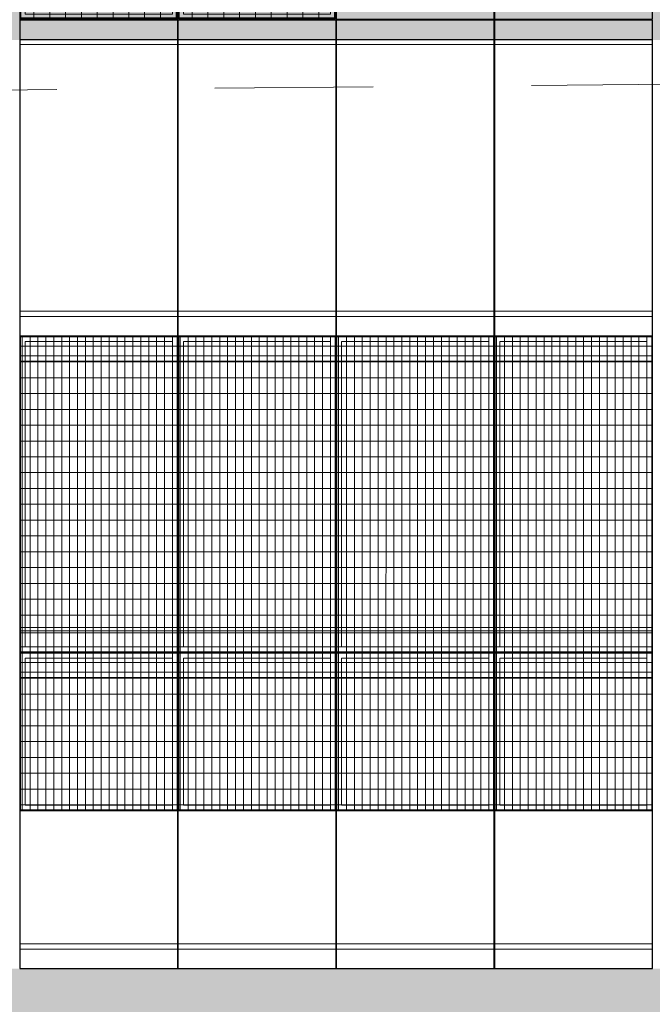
# Model space of a CAD drawing. Header units: metres. Extents: x -373759 to -373409, y 810976 to 811228.
# Tile 52 of 153: x -373620.38 to -373616.38, y 811109.66 to 811115.88. Entities that reach past the tile are written whole.
import ezdxf

# ---------------------------------------------------------------- set-up
doc = ezdxf.new("R2010")
doc.units = ezdxf.units.M
doc.header["$XCLIPFRAME"] = 2
doc.linetypes.add('TRAÇO 1mm', pattern=[2, 1, -1])
doc.layers.add('A-DETL', color=7, linetype='Continuous', lineweight=5, true_color=0x00a600)
for name, color, linetype, lineweight in [('A-FLOR', 7, 'Continuous', 5), ('A-FLOR-PATT', 7, 'Continuous', 5), ('A-GENM', 7, 'Continuous', 5), ('I-WALL', 7, 'Continuous', 5)]:
    doc.layers.add(name, color=color, linetype=linetype, lineweight=lineweight)
picture_1 = doc.add_image_def('image1.jpg', size_in_pixel=(999, 584))
pattern_1 = [(90, (3125.54, -1874.46), (100, -6e-15), []), (0, (3125.54, -1874.46), (0, -50), [])]
pattern_2 = [(270, (3125.54, 1874.46), (100, 6e-15), []), (0, (3125.54, 1874.46), (0, 50), [])]

# ---------------------------------------------------------------- blocks, each defined once
blk = doc.blocks.new('_EST_ PLACA PISO ESTRUTURAL MEIO - _EST_ PLACA PISO ESTRUTURAL MEIO-V15-PISTA INFERIOR PARTE 1')
at = {"layer": 'A-GENM', "color": 253, "true_color": 0xaaaaaa}
for p, q in [((-1000, 500), (-1000, -500)), ((-997.5, 500), (997.5, 500)), ((-875.8, 500), (-997.5, 500)), ((-842.5, 500), (-875.8, 500)), ((842.5, 500), (-842.5, 500)), ((875.8, 500), (842.5, 500)), ((997.5, 500), (875.8, 500)), ((1000, 500), (1000, -500)), ((997.5, 497.5), (-997.5, 497.5)), ((-997.5, 497.5), (997.5, 497.5)), ((-997.5, 497.5), (-997.5, -497.5)), ((-997.5, 497.5), (-997.5, -497.5)), ((-997.5, -497.5), (-997.5, 497.5)), ((-997.5, 497.5), (-997.5, -497.5)), ((-875.8, 497.5), (-875.8, -497.5)), ((-842.5, -497.5), (-842.5, 497.5)), ((842.5, 497.5), (842.5, -497.5)), ((875.8, 497.5), (875.8, -497.5)), ((997.5, -497.5), (997.5, 497.5)), ((997.5, 497.5), (997.5, -497.5)), ((997.5, 497.5), (997.5, -497.5)), ((997.5, 497.5), (997.5, -497.5)), ((997.5, -497.5), (-997.5, -497.5)), ((-997.5, -497.5), (997.5, -497.5)), ((-997.5, -500), (-875.8, -500)), ((997.5, -500), (-997.5, -500)), ((-875.8, -500), (-842.5, -500)), ((-842.5, -500), (842.5, -500)), ((842.5, -500), (875.8, -500)), ((875.8, -500), (997.5, -500))]:
    blk.add_line(p, q, dxfattribs=at)
blk = doc.blocks.new('_EST_ PLACA PISO ESTRUTURAL MEIO - _EST_ PLACA PISO ESTRUTURAL MEIO-V108-PISTA INFERIOR PARTE 1')
at = {"layer": 'A-GENM', "color": 253, "true_color": 0xaaaaaa}
for p, q in [((-1000, -500), (-1000, 500)), ((-997.5, 500), (997.5, 500)), ((-875.8, 500), (-997.5, 500)), ((-842.5, 500), (-875.8, 500)), ((842.5, 500), (-842.5, 500)), ((875.8, 500), (842.5, 500)), ((997.5, 500), (875.8, 500)), ((1000, -500), (1000, 500)), ((997.5, 497.5), (-997.5, 497.5)), ((-997.5, 497.5), (997.5, 497.5)), ((-997.5, 497.5), (-997.5, -497.5)), ((-997.5, 497.5), (-997.5, -497.5)), ((-997.5, -497.5), (-997.5, 497.5)), ((-997.5, 497.5), (-997.5, -497.5)), ((-875.8, 493.2), (-875.8, 465)), ((-875.8, 465), (-875.8, -465)), ((-842.5, 465), (-842.5, 492.7)), ((-842.5, -465), (-842.5, 465)), ((842.5, 495), (842.5, 466.9)), ((842.5, 465), (842.5, -465)), ((875.8, 495), (875.8, 466.4)), ((875.8, 465), (875.8, -465)), ((997.5, -497.5), (997.5, 497.5)), ((997.5, 497.5), (997.5, -497.5)), ((997.5, 497.5), (997.5, -497.5)), ((997.5, 497.5), (997.5, -497.5)), ((997.5, -497.5), (-997.5, -497.5)), ((-997.5, -497.5), (997.5, -497.5)), ((-875.8, -465), (-875.8, -493.2)), ((-842.5, -492.7), (-842.5, -465)), ((842.5, -466.9), (842.5, -495)), ((875.8, -466.4), (875.8, -495)), ((-997.5, -500), (-875.8, -500)), ((997.5, -500), (-997.5, -500)), ((-875.8, -500), (-842.5, -500)), ((-842.5, -500), (842.5, -500)), ((842.5, -500), (875.8, -500)), ((875.8, -500), (997.5, -500))]:
    blk.add_line(p, q, dxfattribs=at)
blk = doc.blocks.new('_EST_ PLACA PISO ESTRUTURAL MEIO - _EST_ PLACA PISO ESTRUTURAL MEIO-V109-PISTA INFERIOR PARTE 1')
at = {"layer": 'A-GENM', "color": 253, "true_color": 0xaaaaaa}
for p, q in [((-1000, 500), (-1000, -500)), ((-997.5, 500), (0, 500)), ((-875.8, 500), (-997.5, 500)), ((-842.5, 500), (-875.8, 500)), ((0, 500), (-842.5, 500)), ((0, 500), (997.5, 500)), ((842.5, 500), (0, 500)), ((875.8, 500), (842.5, 500)), ((997.5, 500), (875.8, 500)), ((1000, 500), (1000, -500)), ((-2.5, 497.5), (-997.5, 497.5)), ((-997.5, 497.5), (-2.5, 497.5)), ((-997.5, 497.5), (-997.5, -497.5)), ((-997.5, 497.5), (-997.5, -497.5)), ((-997.5, -497.5), (-997.5, 497.5)), ((-997.5, 497.5), (-997.5, -497.5)), ((-875.8, 495), (-875.8, 467.8)), ((-875.8, 465), (-875.8, -465)), ((-842.5, 465), (-842.5, 495)), ((-842.5, -465), (-842.5, 465)), ((997.5, 497.5), (0, 497.5)), ((0, 497.5), (997.5, 497.5)), ((842.5, 497.5), (842.5, -497.5)), ((875.8, 497.5), (875.8, -497.5)), ((997.5, -497.5), (997.5, 497.5)), ((997.5, 497.5), (997.5, -497.5)), ((997.5, 497.5), (997.5, -497.5)), ((997.5, 497.5), (997.5, -497.5)), ((-2.5, -497.5), (-997.5, -497.5)), ((-997.5, -497.5), (-2.5, -497.5)), ((-875.8, -467.8), (-875.8, -495)), ((-842.5, -495), (-842.5, -465)), ((997.5, -497.5), (0, -497.5)), ((0, -497.5), (997.5, -497.5)), ((-997.5, -500), (-875.8, -500)), ((0, -500), (-997.5, -500)), ((-875.8, -500), (-842.5, -500)), ((-842.5, -500), (0, -500)), ((0, -500), (842.5, -500)), ((997.5, -500), (0, -500)), ((842.5, -500), (875.8, -500)), ((875.8, -500), (997.5, -500))]:
    blk.add_line(p, q, dxfattribs=at)
blk = doc.blocks.new('_EST_ PLACA PISO ESTRUTURAL MEIO - _EST_ PLACA PISO ESTRUTURAL MEIO-V110-PISTA INFERIOR PARTE 1')
at = {"layer": 'A-GENM', "color": 253, "true_color": 0xaaaaaa}
for p, q in [((-1000, -500), (-1000, 500)), ((-997.5, 500), (997.5, 500)), ((-875.8, 500), (-997.5, 500)), ((-842.5, 500), (-875.8, 500)), ((842.5, 500), (-842.5, 500)), ((875.8, 500), (842.5, 500)), ((997.5, 500), (875.8, 500)), ((1000, -500), (1000, 500)), ((997.5, 497.5), (-997.5, 497.5)), ((-997.5, 497.5), (997.5, 497.5)), ((-997.5, 497.5), (-997.5, -497.5)), ((-997.5, 497.5), (-997.5, -497.5)), ((-997.5, -497.5), (-997.5, 497.5)), ((-997.5, 497.5), (-997.5, -497.5)), ((-875.8, 493.2), (-875.8, 465)), ((-875.8, 465), (-875.8, -465)), ((-842.5, 465), (-842.5, 492.7)), ((-842.5, -465), (-842.5, 465)), ((842.5, 495), (842.5, 466.9)), ((842.5, 465), (842.5, -465)), ((875.8, 495), (875.8, 466.4)), ((875.8, 465), (875.8, -465)), ((997.5, -497.5), (997.5, 497.5)), ((997.5, 497.5), (997.5, -497.5)), ((997.5, 497.5), (997.5, -497.5)), ((997.5, 497.5), (997.5, -497.5)), ((997.5, -497.5), (-997.5, -497.5)), ((-997.5, -497.5), (997.5, -497.5)), ((-875.8, -465), (-875.8, -493.2)), ((-842.5, -492.7), (-842.5, -465)), ((842.5, -466.9), (842.5, -495)), ((875.8, -466.4), (875.8, -495)), ((-997.5, -500), (-875.8, -500)), ((997.5, -500), (-997.5, -500)), ((-875.8, -500), (-842.5, -500)), ((-842.5, -500), (842.5, -500)), ((842.5, -500), (875.8, -500)), ((875.8, -500), (997.5, -500))]:
    blk.add_line(p, q, dxfattribs=at)
blk = doc.blocks.new('_EST_ PLACA PISO ESTRUTURAL MEIO - _EST_ PLACA PISO ESTRUTURAL MEIO-V111-PISTA INFERIOR PARTE 1')
at = {"layer": 'A-GENM', "color": 253, "true_color": 0xaaaaaa}
for p, q in [((-1000, 500), (-1000, -500)), ((-997.5, 500), (0, 500)), ((-875.8, 500), (-997.5, 500)), ((-842.5, 500), (-875.8, 500)), ((0, 500), (-842.5, 500)), ((0, 500), (997.5, 500)), ((842.5, 500), (0, 500)), ((875.8, 500), (842.5, 500)), ((997.5, 500), (875.8, 500)), ((1000, 500), (1000, -500)), ((-2.5, 497.5), (-997.5, 497.5)), ((-997.5, 497.5), (-2.5, 497.5)), ((-997.5, 497.5), (-997.5, -497.5)), ((-997.5, 497.5), (-997.5, -497.5)), ((-997.5, -497.5), (-997.5, 497.5)), ((-997.5, 497.5), (-997.5, -497.5)), ((-875.8, 495), (-875.8, 467.8)), ((-875.8, 465), (-875.8, -465)), ((-842.5, 465), (-842.5, 495)), ((-842.5, -465), (-842.5, 465)), ((997.5, 497.5), (0, 497.5)), ((0, 497.5), (997.5, 497.5)), ((842.5, 497.5), (842.5, -497.5)), ((875.8, 497.5), (875.8, -497.5)), ((997.5, -497.5), (997.5, 497.5)), ((997.5, 497.5), (997.5, -497.5)), ((997.5, 497.5), (997.5, -497.5)), ((997.5, 497.5), (997.5, -497.5)), ((-2.5, -497.5), (-997.5, -497.5)), ((-997.5, -497.5), (-2.5, -497.5)), ((-875.8, -467.8), (-875.8, -495)), ((-842.5, -495), (-842.5, -465)), ((997.5, -497.5), (0, -497.5)), ((0, -497.5), (997.5, -497.5)), ((-997.5, -500), (-875.8, -500)), ((0, -500), (-997.5, -500)), ((-875.8, -500), (-842.5, -500)), ((-842.5, -500), (0, -500)), ((0, -500), (842.5, -500)), ((997.5, -500), (0, -500)), ((842.5, -500), (875.8, -500)), ((875.8, -500), (997.5, -500))]:
    blk.add_line(p, q, dxfattribs=at)
blk = doc.blocks.new('_EST_ PLACA PISO ESTRUTURAL MEIO - _EST_ PLACA PISO ESTRUTURAL MEIO-V112-PISTA INFERIOR PARTE 1')
at = {"layer": 'A-GENM', "color": 253, "true_color": 0xaaaaaa}
for p, q in [((-1000, -500), (-1000, 500)), ((-997.5, 500), (997.5, 500)), ((-875.8, 500), (-997.5, 500)), ((-842.5, 500), (-875.8, 500)), ((842.5, 500), (-842.5, 500)), ((875.8, 500), (842.5, 500)), ((997.5, 500), (875.8, 500)), ((1000, -500), (1000, 500)), ((997.5, 497.5), (-997.5, 497.5)), ((-997.5, 497.5), (997.5, 497.5)), ((-997.5, 497.5), (-997.5, -497.5)), ((-997.5, 497.5), (-997.5, -497.5)), ((-997.5, -497.5), (-997.5, 497.5)), ((-997.5, 497.5), (-997.5, -497.5)), ((-875.8, 493.2), (-875.8, 465)), ((-875.8, 465), (-875.8, -465)), ((-842.5, 465), (-842.5, 492.7)), ((-842.5, -465), (-842.5, 465)), ((842.5, 495), (842.5, 466.9)), ((842.5, 465), (842.5, -465)), ((875.8, 495), (875.8, 466.4)), ((875.8, 465), (875.8, -465)), ((997.5, -497.5), (997.5, 497.5)), ((997.5, 497.5), (997.5, -497.5)), ((997.5, 497.5), (997.5, -497.5)), ((997.5, 497.5), (997.5, -497.5)), ((997.5, -497.5), (-997.5, -497.5)), ((-997.5, -497.5), (997.5, -497.5)), ((-875.8, -465), (-875.8, -493.2)), ((-842.5, -492.7), (-842.5, -465)), ((842.5, -466.9), (842.5, -495)), ((875.8, -466.4), (875.8, -495)), ((-997.5, -500), (-875.8, -500)), ((997.5, -500), (-997.5, -500)), ((-875.8, -500), (-842.5, -500)), ((-842.5, -500), (842.5, -500)), ((842.5, -500), (875.8, -500)), ((875.8, -500), (997.5, -500))]:
    blk.add_line(p, q, dxfattribs=at)
blk = doc.blocks.new('_EST_ PLACA PISO ESTRUTURAL MEIO - _EST_ PLACA PISO ESTRUTURAL MEIO-V113-PISTA INFERIOR PARTE 1')
at = {"layer": 'A-GENM', "color": 253, "true_color": 0xaaaaaa}
for p, q in [((-1000, 500), (-1000, -500)), ((-997.5, 500), (0, 500)), ((-875.8, 500), (-997.5, 500)), ((-842.5, 500), (-875.8, 500)), ((0, 500), (-842.5, 500)), ((0, 500), (997.5, 500)), ((842.5, 500), (0, 500)), ((875.8, 500), (842.5, 500)), ((997.5, 500), (875.8, 500)), ((1000, 500), (1000, -500)), ((-2.5, 497.5), (-997.5, 497.5)), ((-997.5, 497.5), (-2.5, 497.5)), ((-997.5, 497.5), (-997.5, -497.5)), ((-997.5, 497.5), (-997.5, -497.5)), ((-997.5, -497.5), (-997.5, 497.5)), ((-997.5, 497.5), (-997.5, -497.5)), ((-875.8, 495), (-875.8, 467.8)), ((-875.8, 465), (-875.8, -465)), ((-842.5, 465), (-842.5, 495)), ((-842.5, -465), (-842.5, 465)), ((997.5, 497.5), (0, 497.5)), ((0, 497.5), (997.5, 497.5)), ((842.5, 497.5), (842.5, -497.5)), ((875.8, 497.5), (875.8, -497.5)), ((997.5, -497.5), (997.5, 497.5)), ((997.5, 497.5), (997.5, -497.5)), ((997.5, 497.5), (997.5, -497.5)), ((997.5, 497.5), (997.5, -497.5)), ((-2.5, -497.5), (-997.5, -497.5)), ((-997.5, -497.5), (-2.5, -497.5)), ((-875.8, -467.8), (-875.8, -495)), ((-842.5, -495), (-842.5, -465)), ((997.5, -497.5), (0, -497.5)), ((0, -497.5), (997.5, -497.5)), ((-997.5, -500), (-875.8, -500)), ((0, -500), (-997.5, -500)), ((-875.8, -500), (-842.5, -500)), ((-842.5, -500), (0, -500)), ((0, -500), (842.5, -500)), ((997.5, -500), (0, -500)), ((842.5, -500), (875.8, -500)), ((875.8, -500), (997.5, -500))]:
    blk.add_line(p, q, dxfattribs=at)
blk = doc.blocks.new('_EST_ PLACA PISO ESTRUTURAL MEIO - _EST_ PLACA PISO ESTRUTURAL MEIO-V114-PISTA INFERIOR PARTE 1')
at = {"layer": 'A-GENM', "color": 253, "true_color": 0xaaaaaa}
for p, q in [((-1000, -500), (-1000, 500)), ((-997.5, 500), (997.5, 500)), ((-875.8, 500), (-997.5, 500)), ((-842.5, 500), (-875.8, 500)), ((842.5, 500), (-842.5, 500)), ((875.8, 500), (842.5, 500)), ((997.5, 500), (875.8, 500)), ((1000, -500), (1000, 500)), ((997.5, 497.5), (-997.5, 497.5)), ((-997.5, 497.5), (997.5, 497.5)), ((-997.5, 497.5), (-997.5, -497.5)), ((-997.5, 497.5), (-997.5, -497.5)), ((-997.5, -497.5), (-997.5, 497.5)), ((-997.5, 497.5), (-997.5, -497.5)), ((-875.8, 493.2), (-875.8, 465)), ((-875.8, 465), (-875.8, -465)), ((-842.5, 465), (-842.5, 492.7)), ((-842.5, -465), (-842.5, 465)), ((842.5, 495), (842.5, 466.9)), ((842.5, 465), (842.5, -465)), ((875.8, 495), (875.8, 466.4)), ((875.8, 465), (875.8, -465)), ((997.5, -497.5), (997.5, 497.5)), ((997.5, 497.5), (997.5, -497.5)), ((997.5, 497.5), (997.5, -497.5)), ((997.5, 497.5), (997.5, -497.5)), ((997.5, -497.5), (-997.5, -497.5)), ((-997.5, -497.5), (997.5, -497.5)), ((-875.8, -465), (-875.8, -493.2)), ((-842.5, -492.7), (-842.5, -465)), ((842.5, -466.9), (842.5, -495)), ((875.8, -466.4), (875.8, -495)), ((-997.5, -500), (-875.8, -500)), ((997.5, -500), (-997.5, -500)), ((-875.8, -500), (-842.5, -500)), ((-842.5, -500), (842.5, -500)), ((842.5, -500), (875.8, -500)), ((875.8, -500), (997.5, -500))]:
    blk.add_line(p, q, dxfattribs=at)
blk = doc.blocks.new('_EST_ PLACA PISO ESTRUTURAL MEIO - _EST_ PLACA PISO ESTRUTURAL MEIO-V115-PISTA INFERIOR PARTE 1')
at = {"layer": 'A-GENM', "color": 253, "true_color": 0xaaaaaa}
for p, q in [((-1000, 500), (-1000, -500)), ((-997.5, 500), (0, 500)), ((-875.8, 500), (-997.5, 500)), ((-842.5, 500), (-875.8, 500)), ((0, 500), (-842.5, 500)), ((0, 500), (997.5, 500)), ((842.5, 500), (0, 500)), ((875.8, 500), (842.5, 500)), ((997.5, 500), (875.8, 500)), ((1000, 500), (1000, -500)), ((-2.5, 497.5), (-997.5, 497.5)), ((-997.5, 497.5), (-2.5, 497.5)), ((-997.5, 497.5), (-997.5, -497.5)), ((-997.5, 497.5), (-997.5, -497.5)), ((-997.5, -497.5), (-997.5, 497.5)), ((-997.5, 497.5), (-997.5, -497.5)), ((-875.8, 495), (-875.8, 467.8)), ((-875.8, 465), (-875.8, -465)), ((-842.5, 465), (-842.5, 495)), ((-842.5, -465), (-842.5, 465)), ((997.5, 497.5), (0, 497.5)), ((0, 497.5), (997.5, 497.5)), ((842.5, 497.5), (842.5, -497.5)), ((875.8, 497.5), (875.8, -497.5)), ((997.5, -497.5), (997.5, 497.5)), ((997.5, 497.5), (997.5, -497.5)), ((997.5, 497.5), (997.5, -497.5)), ((997.5, 497.5), (997.5, -497.5)), ((-2.5, -497.5), (-997.5, -497.5)), ((-997.5, -497.5), (-2.5, -497.5)), ((-875.8, -467.8), (-875.8, -495)), ((-842.5, -495), (-842.5, -465)), ((997.5, -497.5), (0, -497.5)), ((0, -497.5), (997.5, -497.5)), ((-997.5, -500), (-875.8, -500)), ((0, -500), (-997.5, -500)), ((-875.8, -500), (-842.5, -500)), ((-842.5, -500), (0, -500)), ((0, -500), (842.5, -500)), ((997.5, -500), (0, -500)), ((842.5, -500), (875.8, -500)), ((875.8, -500), (997.5, -500))]:
    blk.add_line(p, q, dxfattribs=at)
blk = doc.blocks.new('_EME_ GRADEX PISO 2X1  - _EME_ GRADEX PISO 2X1 -V179-PISTA INFERIOR PARTE 1')
at = {"layer": 'A-GENM', "true_color": 0xaaaaaa}
h = blk.add_hatch(dxfattribs=at)
h.set_pattern_fill('FP_2', color=253, style=0, pattern_type=2)
h.set_pattern_definition([(0, (0, 0), (0, -100), []), (270, (0, 0), (-50, -3e-15), [])])
h.paths.add_polyline_path([(5, 8), (1992, 8), (1992, 992), (5, 992), (5, 114.2)], flags=0)
at = {"layer": 'A-GENM', "color": 253, "true_color": 0xaaaaaa}
for p, q in [((2000, 1000), (0, 1000)), ((0, 1000), (0, 0)), ((0, 0), (0, 1000)), ((0, 1000), (2000, 1000)), ((2000, 0), (2000, 1000)), ((2000, 1000), (2000, 0)), ((5, 5), (5, 995)), ((5, 995), (1995, 995)), ((5, 995), (1995, 995)), ((5, 992), (5, 995)), ((5, 8), (5, 992)), ((1992, 992), (5, 992)), ((5, 992), (5, 8)), ((5, 8), (5, 992)), ((5, 992), (1992, 992)), ((35, 965), (35, 35)), ((1965, 965), (35, 965)), ((35, 965), (1965, 965)), ((35, 35), (35, 965)), ((1965, 35), (1965, 965)), ((1965, 965), (1965, 35)), ((1992, 8), (1992, 992)), ((1992, 992), (1992, 8)), ((1995, 995), (1995, 5)), ((1995, 995), (1995, 5)), ((0, 0), (2000, 0)), ((1997.5, 0), (2.5, 0)), ((5, 5), (5, 8)), ((5, 8), (1992, 8)), ((1992, 8), (5, 8)), ((1995, 5), (5, 5)), ((1995, 5), (5, 5)), ((35, 35), (1965, 35)), ((1965, 35), (35, 35))]:
    blk.add_line(p, q, dxfattribs=at)
blk = doc.blocks.new('_EME_ GRADEX PISO 2X1  - _EME_ GRADEX PISO 2X1 -V177-PISTA INFERIOR PARTE 1')
at = {"layer": 'A-GENM', "true_color": 0xaaaaaa}
h = blk.add_hatch(dxfattribs=at)
h.set_pattern_fill('FP_3', color=253, style=0, pattern_type=2)
h.set_pattern_definition([(0, (0, 0), (0, 100), []), (90, (0, 0), (-50, 3e-15), [])])
h.paths.add_polyline_path([(5, -992), (1992, -992), (1992, -8), (5, -8), (5, -268.3)], flags=0)
at = {"layer": 'A-GENM', "color": 253, "true_color": 0xaaaaaa}
for p, q in [((2000, 0), (0, 0)), ((0, 0), (0, -1000)), ((0, -1000), (0, 0)), ((0, 0), (2000, 0)), ((2000, -1000), (2000, 0)), ((5, -5), (1995, -5)), ((5, -995), (5, -5)), ((5, -5), (1995, -5)), ((5, -8), (5, -5)), ((5, -992), (5, -8)), ((1992, -8), (5, -8)), ((5, -8), (5, -992)), ((5, -992), (5, -8)), ((5, -8), (1992, -8)), ((1965, -35), (35, -35)), ((35, -35), (35, -965)), ((35, -965), (35, -35)), ((35, -35), (1965, -35)), ((1965, -965), (1965, -35)), ((1965, -35), (1965, -965)), ((1992, -992), (1992, -8)), ((1992, -8), (1992, -992)), ((1995, -5), (1995, -995)), ((1995, -5), (1995, -995)), ((2000, 0), (2000, -1000)), ((5, -995), (5, -992)), ((5, -992), (1992, -992)), ((1992, -992), (5, -992)), ((1995, -995), (5, -995)), ((1995, -995), (5, -995)), ((35, -965), (1965, -965)), ((1965, -965), (35, -965)), ((0, -1000), (2000, -1000)), ((2000, -1000), (0, -1000))]:
    blk.add_line(p, q, dxfattribs=at)
blk = doc.blocks.new('_EST_ PLACA PISO ESTRUTURAL MEIO - _EST_ PLACA PISO ESTRUTURAL MEIO-3937319-PISTA INFERIOR PARTE 1')
at = {"layer": 'A-GENM', "color": 253, "true_color": 0xaaaaaa}
for p, q in [((-1000, -500), (-1000, 500)), ((-997.5, 500), (997.5, 500)), ((-875.8, 500), (-997.5, 500)), ((-842.5, 500), (-875.8, 500)), ((842.5, 500), (-842.5, 500)), ((875.8, 500), (842.5, 500)), ((997.5, 500), (875.8, 500)), ((1000, -500), (1000, 500)), ((997.5, 497.5), (-997.5, 497.5)), ((-997.5, 497.5), (997.5, 497.5)), ((-997.5, 497.5), (-997.5, -497.5)), ((-997.5, 497.5), (-997.5, -497.5)), ((-997.5, -497.5), (-997.5, 497.5)), ((-997.5, 497.5), (-997.5, -497.5)), ((-875.8, 497.5), (-875.8, -497.5)), ((-842.5, -497.5), (-842.5, 497.5)), ((842.5, 497.5), (842.5, -497.5)), ((875.8, 497.5), (875.8, -497.5)), ((997.5, -497.5), (997.5, 497.5)), ((997.5, 497.5), (997.5, -497.5)), ((997.5, 497.5), (997.5, -497.5)), ((997.5, 497.5), (997.5, -497.5)), ((997.5, -497.5), (-997.5, -497.5)), ((-997.5, -497.5), (997.5, -497.5)), ((-997.5, -500), (-875.8, -500)), ((997.5, -500), (-997.5, -500)), ((-875.8, -500), (-842.5, -500)), ((-842.5, -500), (842.5, -500)), ((842.5, -500), (875.8, -500)), ((875.8, -500), (997.5, -500))]:
    blk.add_line(p, q, dxfattribs=at)
blk = doc.blocks.new('_EME_ GRADEX PISO 3X1  - _EME_ GRADEX PISO 3X1 -V359-PISTA INFERIOR PARTE 1')
at = {"layer": 'A-GENM', "true_color": 0xaaaaaa}
h = blk.add_hatch(dxfattribs=at)
h.set_pattern_fill('FP_4', color=253, style=0, pattern_type=2)
h.set_pattern_definition(pattern_1)
h.paths.add_polyline_path([(3000, 1000), (0, 1000), (0, 0), (3000, 0), (3000, 807.5)], flags=0)
at = {"layer": 'A-GENM', "color": 253, "true_color": 0xaaaaaa}
for p, q in [((0, 0), (0, 1000)), ((0, 1000), (2000, 1000)), ((2000, 1000), (0, 1000)), ((0, 1000), (0, 0)), ((0, 0), (0, 1000)), ((0, 1000), (2000, 1000)), ((3000, 1000), (0, 1000)), ((0, 1000), (0, 0)), ((2000, 1000), (2000, 0)), ((2000, 0), (2000, 1000)), ((2000, 0), (2000, 1000)), ((2000, 1000), (3000, 1000)), ((3000, 1000), (2000, 1000)), ((2000, 1000), (2000, 0)), ((2000, 1000), (3000, 1000)), ((3000, 1000), (3000, 0)), ((3000, 0), (3000, 1000)), ((3000, 1000), (3000, 0)), ((3000, 0), (3000, 1000)), ((5, 5), (5, 995)), ((5, 995), (1995, 995)), ((5, 995), (1995, 995)), ((5, 5), (5, 995)), ((1965, 965), (35, 965)), ((35, 965), (35, 35)), ((35, 35), (35, 965)), ((35, 965), (1965, 965)), ((1965, 35), (1965, 965)), ((1965, 965), (1965, 35)), ((1995, 995), (1995, 5)), ((1995, 995), (1995, 5)), ((2005, 5), (2005, 995)), ((2005, 995), (2995, 995)), ((2005, 995), (2995, 995)), ((2005, 5), (2005, 995)), ((2035, 965), (2035, 35)), ((2965, 965), (2035, 965)), ((2035, 965), (2965, 965)), ((2035, 35), (2035, 965)), ((2965, 35), (2965, 965)), ((2965, 965), (2965, 35)), ((2995, 995), (2995, 5)), ((2995, 995), (2995, 5)), ((2000, 0), (0, 0)), ((0, 0), (2000, 0)), ((3000, 0), (0, 0)), ((0, 0), (3000, 0)), ((1995, 5), (5, 5)), ((1995, 5), (5, 5)), ((35, 35), (1965, 35)), ((1965, 35), (35, 35)), ((3000, 0), (2000, 0)), ((2000, 0), (3000, 0)), ((2995, 5), (2005, 5)), ((2995, 5), (2005, 5)), ((2035, 35), (2965, 35)), ((2965, 35), (2035, 35))]:
    blk.add_line(p, q, dxfattribs=at)
blk = doc.blocks.new('_EME_ GRADEX PISO 3X1  - _EME_ GRADEX PISO 3X1 -V185-PISTA INFERIOR PARTE 1')
at = {"layer": 'A-GENM', "true_color": 0xaaaaaa}
h = blk.add_hatch(dxfattribs=at)
h.set_pattern_fill('FP_4', color=253, style=0, pattern_type=2)
h.set_pattern_definition(pattern_1)
h.paths.add_polyline_path([(0, 0), (3000, 0), (3000, 1000), (0, 1000), (0, 557.8)], flags=0)
at = {"layer": 'A-GENM', "color": 253, "true_color": 0xaaaaaa}
for p, q in [((0, 0), (0, 1000)), ((0, 1000), (2000, 1000)), ((2000, 1000), (0, 1000)), ((0, 1000), (0, 0)), ((0, 0), (0, 1000)), ((0, 1000), (3000, 1000)), ((3000, 1000), (0, 1000)), ((0, 1000), (0, 0)), ((2000, 1000), (2000, 0)), ((2000, 0), (2000, 1000)), ((2000, 0), (2000, 1000)), ((2000, 1000), (3000, 1000)), ((3000, 1000), (2000, 1000)), ((2000, 1000), (2000, 0)), ((3000, 1000), (3000, 0)), ((3000, 0), (3000, 1000)), ((3000, 1000), (3000, 0)), ((3000, 0), (3000, 1000)), ((5, 5), (5, 995)), ((5, 995), (1995, 995)), ((5, 995), (1995, 995)), ((5, 5), (5, 995)), ((1965, 965), (35, 965)), ((35, 965), (35, 35)), ((35, 35), (35, 965)), ((35, 965), (1965, 965)), ((1965, 35), (1965, 965)), ((1965, 965), (1965, 35)), ((1995, 995), (1995, 5)), ((1995, 995), (1995, 5)), ((2005, 5), (2005, 995)), ((2005, 995), (2995, 995)), ((2005, 995), (2995, 995)), ((2005, 5), (2005, 995)), ((2035, 965), (2035, 35)), ((2965, 965), (2035, 965)), ((2035, 965), (2965, 965)), ((2035, 35), (2035, 965)), ((2965, 35), (2965, 965)), ((2965, 965), (2965, 35)), ((2995, 995), (2995, 5)), ((2995, 995), (2995, 5)), ((2000, 0), (0, 0)), ((0, 0), (2000, 0)), ((3000, 0), (0, 0)), ((0, 0), (3000, 0)), ((1995, 5), (5, 5)), ((1995, 5), (5, 5)), ((35, 35), (1965, 35)), ((1965, 35), (35, 35)), ((3000, 0), (2000, 0)), ((2000, 0), (3000, 0)), ((2995, 5), (2005, 5)), ((2995, 5), (2005, 5)), ((2035, 35), (2965, 35)), ((2965, 35), (2035, 35))]:
    blk.add_line(p, q, dxfattribs=at)
blk = doc.blocks.new('_EME_ GRADEX PISO 3X1  - _EME_ GRADEX PISO 3X1 -V362-PISTA INFERIOR PARTE 1')
at = {"layer": 'A-GENM', "true_color": 0xaaaaaa}
h = blk.add_hatch(dxfattribs=at)
h.set_pattern_fill('FP_1', color=253, style=0, pattern_type=2)
h.set_pattern_definition(pattern_2)
h.paths.add_polyline_path([(3000, 0), (0, 0), (0, -1000), (3000, -1000)], flags=0)
at = {"layer": 'A-GENM', "color": 253, "true_color": 0xaaaaaa}
for p, q in [((0, -1000), (0, 0)), ((0, 0), (2000, 0)), ((2000, 0), (0, 0)), ((0, 0), (0, -1000)), ((0, -1000), (0, 0)), ((0, 0), (3000, 0)), ((3000, 0), (0, 0)), ((0, 0), (0, -1000)), ((2000, 0), (2000, -1000)), ((2000, -1000), (2000, 0)), ((3000, 0), (3000, -1000)), ((3000, -1000), (3000, 0)), ((5, -5), (1995, -5)), ((5, -995), (5, -5)), ((5, -5), (1995, -5)), ((5, -995), (5, -5)), ((1965, -35), (35, -35)), ((35, -35), (35, -965)), ((35, -965), (35, -35)), ((35, -35), (1965, -35)), ((1965, -965), (1965, -35)), ((1965, -35), (1965, -965)), ((1995, -5), (1995, -995)), ((1995, -5), (1995, -995)), ((2000, -1000), (2000, 0)), ((2000, 0), (3000, 0)), ((3000, 0), (2000, 0)), ((2000, 0), (2000, -1000)), ((2005, -5), (2995, -5)), ((2005, -995), (2005, -5)), ((2005, -5), (2995, -5)), ((2005, -995), (2005, -5)), ((2965, -35), (2035, -35)), ((2035, -35), (2035, -965)), ((2035, -965), (2035, -35)), ((2035, -35), (2965, -35)), ((2965, -965), (2965, -35)), ((2965, -35), (2965, -965)), ((2995, -5), (2995, -995)), ((2995, -5), (2995, -995)), ((3000, 0), (3000, -1000)), ((3000, -1000), (3000, 0)), ((1995, -995), (5, -995)), ((1995, -995), (5, -995)), ((35, -965), (1965, -965)), ((1965, -965), (35, -965)), ((2995, -995), (2005, -995)), ((2995, -995), (2005, -995)), ((2035, -965), (2965, -965)), ((2965, -965), (2035, -965)), ((2000, -1000), (0, -1000)), ((0, -1000), (2000, -1000)), ((2000, -1000), (0, -1000)), ((0, -1000), (3000, -1000)), ((3000, -1000), (2000, -1000)), ((2000, -1000), (3000, -1000)), ((3000, -1000), (2000, -1000))]:
    blk.add_line(p, q, dxfattribs=at)
blk = doc.blocks.new('_EME_ GRADEX PISO 3X1  - _EME_ GRADEX PISO 3X1 -3587918-PISTA INFERIOR PARTE 1')
at = {"layer": 'A-GENM', "true_color": 0xaaaaaa}
h = blk.add_hatch(dxfattribs=at)
h.set_pattern_fill('FP_1', color=253, style=0, pattern_type=2)
h.set_pattern_definition(pattern_2)
h.paths.add_polyline_path([(0, -1000), (3000, -1000), (3000, 0), (0, 0), (0, -502.1)], flags=0)
at = {"layer": 'A-GENM', "color": 253, "true_color": 0xaaaaaa}
for p, q in [((0, -1000), (0, 0)), ((0, 0), (2000, 0)), ((2000, 0), (0, 0)), ((0, 0), (0, -1000)), ((0, -1000), (0, 0)), ((0, 0), (3000, 0)), ((3000, 0), (0, 0)), ((0, 0), (0, -1000)), ((2000, 0), (2000, -1000)), ((2000, -1000), (2000, 0)), ((3000, 0), (3000, -1000)), ((3000, -1000), (3000, 0)), ((5, -5), (1995, -5)), ((5, -995), (5, -5)), ((5, -5), (1995, -5)), ((5, -995), (5, -5)), ((1965, -35), (35, -35)), ((35, -35), (35, -965)), ((35, -965), (35, -35)), ((35, -35), (1965, -35)), ((1965, -965), (1965, -35)), ((1965, -35), (1965, -965)), ((1995, -5), (1995, -995)), ((1995, -5), (1995, -995)), ((2000, -1000), (2000, 0)), ((2000, 0), (3000, 0)), ((3000, 0), (2000, 0)), ((2000, 0), (2000, -1000)), ((2005, -5), (2995, -5)), ((2005, -995), (2005, -5)), ((2005, -5), (2995, -5)), ((2005, -995), (2005, -5)), ((2965, -35), (2035, -35)), ((2035, -35), (2035, -965)), ((2035, -965), (2035, -35)), ((2035, -35), (2965, -35)), ((2965, -965), (2965, -35)), ((2965, -35), (2965, -965)), ((2995, -5), (2995, -995)), ((2995, -5), (2995, -995)), ((3000, 0), (3000, -1000)), ((3000, -1000), (3000, 0)), ((1995, -995), (5, -995)), ((1995, -995), (5, -995)), ((35, -965), (1965, -965)), ((1965, -965), (35, -965)), ((2995, -995), (2005, -995)), ((2995, -995), (2005, -995)), ((2035, -965), (2965, -965)), ((2965, -965), (2035, -965)), ((2000, -1000), (0, -1000)), ((0, -1000), (2000, -1000)), ((3000, -1000), (0, -1000)), ((0, -1000), (3000, -1000)), ((3000, -1000), (2000, -1000)), ((2000, -1000), (3000, -1000))]:
    blk.add_line(p, q, dxfattribs=at)

msp = doc.modelspace()

# ---------------------------------------------------------------- hatches: boundary and pattern name
at = {"layer": 'A-FLOR-PATT', "true_color": 0xff9191}
msp.add_hatch(color=21, dxfattribs=at).paths.add_polyline_path([(-373473.0921, 811079.2022), (-373472.52, 811081.1186), (-373565.7693, 811108.9896), (-373566.2673, 811109.1319), (-373566.7686, 811109.2621), (-373567.2729, 811109.3802), (-373567.7799, 811109.486), (-373568.2893, 811109.5795), (-373568.8008, 811109.6606), (-373569.3142, 811109.7294), (-373569.829, 811109.7857), (-373570.3451, 811109.8295), (-373570.8621, 811109.8608), (-373571.3797, 811109.8796), (-373571.8975, 811109.8859), (-373707.604, 811109.8866), (-373707.9405, 811109.8929), (-373708.277, 811109.9118), (-373708.6127, 811109.9434), (-373708.9471, 811109.9875), (-373709.2795, 811110.0441), (-373709.6096, 811110.1131), (-373709.9825, 811110.2076), (-373710.2675, 811110.2902), (-373710.5812, 811110.3936), (-373710.8973, 811110.5112), (-373711.2091, 811110.6407), (-373711.5152, 811110.7814), (-373711.8164, 811110.9338), (-373712.1111, 811111.0971), (-373712.4459, 811111.3018), (-373712.6817, 811111.4565), (-373712.9568, 811111.6522), (-373713.2238, 811111.8577), (-373713.4832, 811112.0732), (-373713.7343, 811112.2983), (-373713.9769, 811112.5327), (-373714.2105, 811112.7759), (-373714.4348, 811113.0278), (-373714.6495, 811113.2878), (-373714.8543, 811113.5558), (-373715.0489, 811113.8312), (-373715.2721, 811114.1788), (-373715.4065, 811114.403), (-373715.569, 811114.6985), (-373715.7204, 811114.9999), (-373715.8603, 811115.3067), (-373715.9886, 811115.6186), (-373716.1052, 811115.9351), (-373716.2098, 811116.2557), (-373716.3023, 811116.58), (-373716.3826, 811116.9076), (-373716.4506, 811117.2379), (-373716.5061, 811117.5706), (-373716.5492, 811117.9051), (-373716.5815, 811118.2744), (-373716.6048, 811118.2745), (-373716.4874, 811155.5311), (-373718.4874, 811155.5311), (-373718.6028, 811118.9212), (-373718.5978, 811118.5529), (-373718.5805, 811118.185), (-373718.5508, 811117.8178), (-373718.5089, 811117.4518), (-373718.4547, 811117.0875), (-373718.3884, 811116.7252), (-373718.31, 811116.3652), (-373718.2196, 811116.0082), (-373718.1173, 811115.6543), (-373718.0031, 811115.3041), (-373717.8774, 811114.9579), (-373717.7401, 811114.6161), (-373717.5914, 811114.279), (-373717.4315, 811113.9472), (-373717.2606, 811113.6209), (-373717.0789, 811113.3005), (-373716.8866, 811112.9863), (-373716.6838, 811112.6788), (-373716.4709, 811112.3782), (-373716.248, 811112.085), (-373716.0154, 811111.7993), (-373715.7734, 811111.5216), (-373715.5222, 811111.2522), (-373715.2622, 811110.9913), (-373714.9851, 811110.7319), (-373714.7166, 811110.4964), (-373714.4317, 811110.2629), (-373714.1391, 811110.0391), (-373713.8393, 811109.8252), (-373713.5324, 811109.6215), (-373713.2188, 811109.4282), (-373712.899, 811109.2454), (-373712.5732, 811109.0735), (-373712.2419, 811108.9126), (-373711.9053, 811108.7629), (-373711.564, 811108.6245), (-373711.2181, 811108.4976), (-373710.8683, 811108.3824), (-373710.5147, 811108.279), (-373710.158, 811108.1874), (-373709.7983, 811108.1079), (-373709.4362, 811108.0404), (-373709.072, 811107.9851), (-373708.7062, 811107.942), (-373708.2768, 811107.9081), (-373707.9712, 811107.8927), (-373707.6029, 811107.8865), (-373571.8976, 811107.8859), (-373571.4281, 811107.8802), (-373570.9589, 811107.8631), (-373570.4902, 811107.8348), (-373570.0224, 811107.795), (-373569.5556, 811107.744), (-373569.0903, 811107.6817), (-373568.6266, 811107.6081), (-373568.1647, 811107.5233), (-373567.7051, 811107.4274), (-373567.248, 811107.3204), (-373566.7935, 811107.2024), (-373566.3421, 811107.0734), (-373476.303, 811080.1619)], flags=0)
at = {"layer": 'I-WALL', "true_color": 0x808080}
h = msp.add_hatch(color=8, dxfattribs=at)
h.paths.add_polyline_path([(-373594.3824, 811116.0061), (-373657.6679, 811116.0063), (-373657.6679, 811115.7563), (-373594.3824, 811115.7561)], flags=0)
h.paths.add_polyline_path([(-373593.3957, 811115.7561), (-373593.3957, 811116.0061), (-373594.3824, 811116.0061), (-373594.3824, 811115.7561)], flags=0)
h.paths.add_polyline_path([(-373626.7489, 811115.8812), (-373626.7489, 811115.8812), (-373626.3904, 811115.8812)], flags=0)
h.paths.add_polyline_path([(-373628.3824, 811115.8887), (-373628.3824, 811115.8887), (-373628.3824, 811116.0062)], flags=0)

# ---------------------------------------------------------------- linework, layer by layer
at = {"layer": 'A-DETL', "color": 40, "linetype": 'TRAÇO 1mm', "lineweight": 20, "true_color": 0xf5c00a}
msp.add_line((-373695.1453, 811114.7962), (-373597.0347, 811115.6413), dxfattribs=at)
at = {"layer": 'A-FLOR'}
for p, q in [((-373619.3849, 811109.8861), (-373620.3799, 811109.8861)), ((-373618.3849, 811109.8861), (-373619.3799, 811109.8861)), ((-373617.3849, 811109.8861), (-373618.3799, 811109.8861)), ((-373616.3849, 811109.8861), (-373617.3799, 811109.8861))]:
    msp.add_line(p, q, dxfattribs=at)
at = {"layer": 'I-WALL'}
for p, q in [((-373619.3849, 811115.7562), (-373620.3799, 811115.7562)), ((-373618.3849, 811115.7562), (-373619.3799, 811115.7562)), ((-373617.3849, 811115.7562), (-373618.3799, 811115.7562)), ((-373616.3849, 811115.7561), (-373617.3799, 811115.7562))]:
    msp.add_line(p, q, dxfattribs=at)

# ---------------------------------------------------------------- block references
at = {"layer": 'A-GENM', "color": 253, "true_color": 0xaaaaaa}
for name, p, xscale, yscale, zscale, rotation in [('_EME_ GRADEX PISO 2X1  - _EME_ GRADEX PISO 2X1 -V177-PISTA INFERIOR PARTE 1', (-373620.3824, 811115.8837), 0.001, 0.001, 0.001, 89.99971691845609), ('_EME_ GRADEX PISO 2X1  - _EME_ GRADEX PISO 2X1 -V179-PISTA INFERIOR PARTE 1', (-373618.3824, 811115.8836), 0.001, 0.001, 0.001, 89.99971691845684), ('_EST_ PLACA PISO ESTRUTURAL MEIO - _EST_ PLACA PISO ESTRUTURAL MEIO-3937319-PISTA INFERIOR PARTE 1', (-373617.8824, 811116.8836), 0.001000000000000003, 0.001000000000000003, 0.001000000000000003, 89.99971691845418), ('_EST_ PLACA PISO ESTRUTURAL MEIO - _EST_ PLACA PISO ESTRUTURAL MEIO-3937319-PISTA INFERIOR PARTE 1', (-373616.8824, 811116.8836), 0.001000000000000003, 0.001000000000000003, 0.001000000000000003, 89.99971691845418), ('_EST_ PLACA PISO ESTRUTURAL MEIO - _EST_ PLACA PISO ESTRUTURAL MEIO-V15-PISTA INFERIOR PARTE 1', (-373619.8824, 811114.8836), 0.001000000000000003, 0.001000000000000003, 0.001000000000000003, 269.9997169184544), ('_EST_ PLACA PISO ESTRUTURAL MEIO - _EST_ PLACA PISO ESTRUTURAL MEIO-V15-PISTA INFERIOR PARTE 1', (-373618.8824, 811114.8836), 0.001000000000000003, 0.001000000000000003, 0.001000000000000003, 269.9997169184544), ('_EST_ PLACA PISO ESTRUTURAL MEIO - _EST_ PLACA PISO ESTRUTURAL MEIO-V15-PISTA INFERIOR PARTE 1', (-373617.8824, 811114.8836), 0.001000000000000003, 0.001000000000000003, 0.001000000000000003, 269.9997169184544), ('_EST_ PLACA PISO ESTRUTURAL MEIO - _EST_ PLACA PISO ESTRUTURAL MEIO-V15-PISTA INFERIOR PARTE 1', (-373616.8824, 811114.8836), 0.001000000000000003, 0.001000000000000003, 0.001000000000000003, 269.9997169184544), ('_EME_ GRADEX PISO 3X1  - _EME_ GRADEX PISO 3X1 -V359-PISTA INFERIOR PARTE 1', (-373620.3824, 811113.8837), 0.001, 0.001, 0.001, 269.9997169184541), ('_EST_ PLACA PISO ESTRUTURAL MEIO - _EST_ PLACA PISO ESTRUTURAL MEIO-V108-PISTA INFERIOR PARTE 1', (-373619.8824, 811112.8836), 0.001000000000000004, 0.001000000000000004, 0.001000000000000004, 89.999716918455), ('_EST_ PLACA PISO ESTRUTURAL MEIO - _EST_ PLACA PISO ESTRUTURAL MEIO-V110-PISTA INFERIOR PARTE 1', (-373618.8824, 811112.8836), 0.001000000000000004, 0.001000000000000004, 0.001000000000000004, 89.999716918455), ('_EME_ GRADEX PISO 3X1  - _EME_ GRADEX PISO 3X1 -V362-PISTA INFERIOR PARTE 1', (-373618.3824, 811113.8836), 0.001, 0.001, 0.001, 269.9997169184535), ('_EST_ PLACA PISO ESTRUTURAL MEIO - _EST_ PLACA PISO ESTRUTURAL MEIO-V112-PISTA INFERIOR PARTE 1', (-373617.8824, 811112.8836), 0.001000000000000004, 0.001000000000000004, 0.001000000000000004, 89.999716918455), ('_EME_ GRADEX PISO 3X1  - _EME_ GRADEX PISO 3X1 -V185-PISTA INFERIOR PARTE 1', (-373618.3824, 811113.8836), 0.001, 0.001, 0.001, 269.9997169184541), ('_EST_ PLACA PISO ESTRUTURAL MEIO - _EST_ PLACA PISO ESTRUTURAL MEIO-V114-PISTA INFERIOR PARTE 1', (-373616.8824, 811112.8836), 0.001000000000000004, 0.001000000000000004, 0.001000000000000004, 89.999716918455), ('_EME_ GRADEX PISO 3X1  - _EME_ GRADEX PISO 3X1 -3587918-PISTA INFERIOR PARTE 1', (-373616.3824, 811113.8836), 0.001, 0.001, 0.001, 269.9997169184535), ('_EST_ PLACA PISO ESTRUTURAL MEIO - _EST_ PLACA PISO ESTRUTURAL MEIO-V109-PISTA INFERIOR PARTE 1', (-373619.8824, 811110.8836), 0.001000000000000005, 0.001000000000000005, 0.001000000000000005, 269.9997169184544), ('_EST_ PLACA PISO ESTRUTURAL MEIO - _EST_ PLACA PISO ESTRUTURAL MEIO-V111-PISTA INFERIOR PARTE 1', (-373618.8824, 811110.8836), 0.001000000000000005, 0.001000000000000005, 0.001000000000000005, 269.9997169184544), ('_EST_ PLACA PISO ESTRUTURAL MEIO - _EST_ PLACA PISO ESTRUTURAL MEIO-V113-PISTA INFERIOR PARTE 1', (-373617.8824, 811110.8836), 0.001000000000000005, 0.001000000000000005, 0.001000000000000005, 269.9997169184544), ('_EST_ PLACA PISO ESTRUTURAL MEIO - _EST_ PLACA PISO ESTRUTURAL MEIO-V115-PISTA INFERIOR PARTE 1', (-373616.8824, 811110.8836), 0.001000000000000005, 0.001000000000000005, 0.001000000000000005, 269.9997169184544)]:
    msp.add_blockref(name, p, dxfattribs=dict(at, xscale=xscale, yscale=yscale, zscale=zscale, rotation=rotation))

# ---------------------------------------------------------------- pictures from other files: only their frames are drawn
image = msp.add_image(picture_1, insert=(-373760.7975, 810990.6628), size_in_units=(351.8083, 205.6617))
image.set_boundary_path([(4.5384, 95.0127), (998.5, 423.3533)])
image.dxf.flags = 15

doc.saveas('drawing.dxf')
